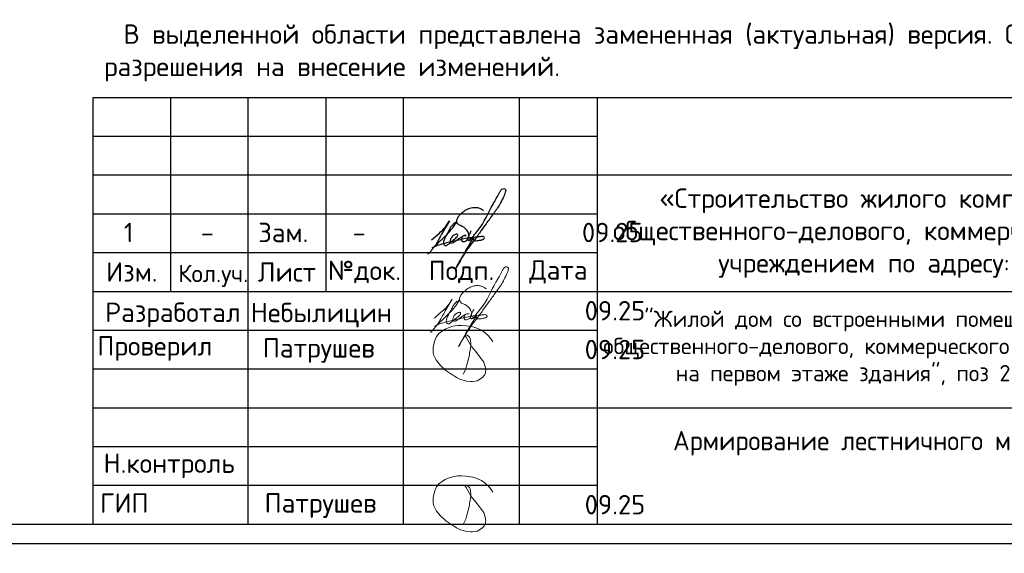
# Model space of a CAD drawing. Header units: millimetres. Extents: x 40580 to 2152466, y -328404 to 177125.
# Tile 244 of 252: x 725540 to 738236, y 134947 to 141827. Entities that reach past the tile are written whole.
import ezdxf

# ---------------------------------------------------------------- set-up
doc = ezdxf.new("R2010")
doc.units = ezdxf.units.MM
doc.linetypes.add('CENTER', pattern=[2, 1.25, -0.25, 0.25, -0.25])
doc.layers.add('11', color=7, linetype='Continuous')
for name, color, linetype, lineweight in [('ОСИ', 7, 'CENTER', 15), ('Рамка', 7, 'Continuous', 0), ('Столовая Двери и окна', 7, 'Continuous', 15), ('ТЕКСТ', 7, 'Continuous', 15)]:
    doc.layers.add(name, color=color, linetype=linetype, lineweight=lineweight)
doc.styles.add('GOST-2.304_Type-B', font='GOST_Common.ttf')
doc.styles.get("Standard").update_dxf_attribs({"font": 'isocpeur.ttf'})
doc.styles.add('ГОСТ', font='isocpeur.ttf')
doc.dimstyles.new('Осевые', dxfattribs={"dimscale": 0.7, "dimtxt": 450, "dimasz": 400, "dimexe": 100, "dimexo": 100, "dimgap": 100, "dimtad": 1, "dimdec": 0, "dimzin": 0, "dimdsep": 46, "dimtxsty": 'Standard', "dimblk": 'OBLIQUE', "dimcen": 9, "dimdle": 100, "dimazin": 0, "dimtm": 1e-09, "dimtfac": 1, "dimtdec": 0, "dimtofl": 0, "dimtmove": 0, "dimatfit": 3, "dimfxl": 1, "dimtolj": 1, "dimtzin": 0, "dimarcsym": 0})

# ---------------------------------------------------------------- blocks, each defined once
blk = doc.blocks.new('смисмисц')
for points in [[(251806, -478168), (251825, -478126), (251837, -478098), (251847, -478062), (251852, -478046), (251860, -478015), (251873, -477968), (251879, -477946), (251884, -477928), (251887, -477892), (251894, -477855), (251899, -477827), (251903, -477804), (251904, -477797), (251903, -477770), (251901, -477736), (251894, -477707), (251886, -477690), (251874, -477676), (251856, -477666), (251843, -477659), (251835, -477660), (251832, -477665), (251832, -477673), (251841, -477689), (251907, -477807), (251966, -477876), (252015, -477941), (252026, -477956), (252038, -477971), (252057, -477996), (252070, -478013), (252074, -478026), (252081, -478046), (252089, -478070), (252092, -478088), (252093, -478100), (252095, -478116), (252094, -478132), (252091, -478154), (252082, -478173), (252059, -478204), (252028, -478226), (251986, -478251), (251964, -478258), (251924, -478261), (251897, -478262), (251849, -478258), (251804, -478244), (251769, -478236), (251752, -478228), (251734, -478218), (251718, -478210), (251688, -478190), (251671, -478179), (251645, -478161), (251579, -478118), (251551, -478089), (251531, -478071), (251513, -478057), (251459, -477992), (251437, -477953), (251427, -477925), (251419, -477890), (251417, -477858), (251419, -477823), (251425, -477781), (251437, -477734), (251459, -477681), (251492, -477644), (251536, -477609), (251572, -477585), (251625, -477564), (251672, -477550), (251734, -477539), (251781, -477539), (251843, -477542), (251929, -477557), (251979, -477574), (252041, -477599), (252089, -477633), (252126, -477670), (252165, -477716), (252185, -477748)], [(251806, -480107), (251825, -480064), (251837, -480036), (251847, -480001), (251852, -479984), (251860, -479953), (251873, -479906), (251879, -479884), (251884, -479866), (251887, -479830), (251894, -479793), (251899, -479765), (251903, -479742), (251904, -479735), (251903, -479708), (251901, -479675), (251894, -479646), (251886, -479628), (251874, -479614), (251856, -479605), (251843, -479597), (251835, -479598), (251832, -479603), (251832, -479611), (251841, -479627), (251907, -479746), (251966, -479815), (252015, -479879), (252026, -479894), (252038, -479909), (252057, -479934), (252070, -479952), (252074, -479964), (252081, -479984), (252089, -480008), (252092, -480026), (252093, -480039), (252095, -480054), (252094, -480070), (252091, -480092), (252082, -480111), (252059, -480142), (252028, -480164), (251986, -480190), (251964, -480196), (251924, -480199), (251897, -480200), (251849, -480196), (251804, -480182), (251769, -480174), (251752, -480167), (251734, -480156), (251718, -480148), (251688, -480128), (251671, -480118), (251645, -480100), (251579, -480056), (251551, -480028), (251531, -480010), (251513, -479995), (251459, -479931), (251437, -479892), (251427, -479863), (251419, -479828), (251417, -479797), (251419, -479761), (251425, -479719), (251437, -479672), (251459, -479619), (251492, -479582), (251536, -479547), (251572, -479523), (251625, -479503), (251672, -479489), (251734, -479478), (251781, -479478), (251843, -479481), (251929, -479495), (251979, -479513), (252041, -479537), (252089, -479571), (252126, -479608), (252165, -479654), (252185, -479687)]]:
    blk.add_lwpolyline(points)
for points in [[(251944, -477327), (251936, -477340), (251924, -477366), (251915, -477385), (251910, -477402), (251902, -477426), (251902, -477444), (251912, -477453), (251923, -477449), (251929, -477437), (251930, -477422), (251923, -477417), (251913, -477416), (251902, -477426), (251902, -477444), (251905, -477449), (251964, -477407), (251992, -477368), (252030, -477323), (252226, -476982), (252253, -476936), (252308, -476835), (252326, -476805), (252337, -476791), (252364, -476784), (252385, -476794), (252388, -476808), (252383, -476831), (252373, -476864), (252353, -476903), (252312, -476985), (252229, -477107), (252135, -477236), (252067, -477329), (252030, -477386), (251950, -477488), (251820, -477682), (251752, -477801), (251968, -477426), (251976, -477414), (251970, -477435), (251973, -477444), (251983, -477452), (252005, -477455), (252037, -477452), (252066, -477447), (252085, -477442), (252100, -477436), (252108, -477430), (252114, -477419), (252104, -477405), (252093, -477400), (252071, -477401), (252047, -477404), (252021, -477406), (252002, -477408), (251869, -477428), (251783, -477447), (251627, -477484), (251529, -477511), (251436, -477546)], [(251880, -477388), (251853, -477389), (251837, -477395), (251818, -477419), (251816, -477435), (251819, -477452), (251824, -477462), (251835, -477466), (251860, -477463), (251876, -477455), (251893, -477439), (251901, -477421), (251908, -477407), (251885, -477315), (251805, -477260), (251768, -477236), (251758, -477195), (251769, -477159), (251797, -477122), (251840, -477083), (251895, -477046), (251962, -477027), (252015, -477026), (252060, -477040), (252104, -477068)], [(251664, -477200), (251562, -477372), (251527, -477436), (251482, -477512), (251438, -477570), (251408, -477606), (251383, -477631)], [(251433, -477443), (251534, -477356), (251593, -477299), (251664, -477200)], [(251466, -477536), (251549, -477453), (251628, -477378), (251698, -477299), (251737, -477243), (251751, -477213), (251748, -477216), (251738, -477222), (251709, -477244), (251678, -477281), (251655, -477325), (251636, -477361), (251594, -477445), (251586, -477484), (251589, -477501), (251599, -477514), (251612, -477517), (251622, -477516), (251637, -477508), (251657, -477494), (251678, -477475), (251708, -477449), (251731, -477433), (251756, -477411), (251768, -477394), (251770, -477378), (251763, -477370), (251749, -477370), (251731, -477378), (251708, -477391), (251689, -477412), (251678, -477432), (251673, -477451), (251673, -477470), (251678, -477480), (251701, -477483), (251726, -477469), (251746, -477455), (251766, -477441), (251785, -477428), (251806, -477414), (251825, -477400), (251857, -477388), (251881, -477388)]]:
    blk.add_spline(points, degree=3)
at = {"layer": 'Рамка', "linetype": 'Continuous', "lineweight": 30}
for points in [[(247032, -480099), (247032, -479599), (247032, -479099), (247032, -478599), (247032, -478099), (247032, -477599), (247032, -477099), (247032, -476599), (247032, -476099), (247032, -475599), (247032, -475099), (247032, -474599), (265532, -474599)], [(248032, -474599), (248032, -477099)], [(249032, -480099), (249032, -474599)], [(250032, -474599), (250032, -477099)], [(251032, -474599), (251032, -480099)], [(252532, -480099), (252532, -474599)], [(253532, -474599), (253532, -480099)], [(253532, -475599), (265532, -475599)], [(247032, -476599), (253532, -476599)], [(247032, -477099), (253532, -477099)], [(253513, -477099), (265532, -477099)], [(253532, -478599), (265532, -478599)]]:
    blk.add_lwpolyline(points, dxfattribs=at)
at = {"layer": 'Рамка', "linetype": 'Continuous', "lineweight": 25}
for points in [[(247032, -475099), (253532, -475099)], [(247032, -475599), (253532, -475599)], [(247032, -476099), (253532, -476099)], [(247032, -477599), (253532, -477599)], [(247032, -478099), (253532, -478099)], [(247032, -478599), (253532, -478599)], [(247032, -479099), (253532, -479099)], [(247032, -479599), (253532, -479599)]]:
    blk.add_lwpolyline(points, dxfattribs=at)
at = {"layer": 'ТЕКСТ', "lineweight": 25, "attachment_point": 5}
for s, insert, char_height, width in [('{\\C7;«Строительство жилого комплекса со встроенными помещениями общественного-делового, коммерческого назначения и поликлиническим учреждением по адресу: г. Чита, ул. 1-я Коллективная»}', (259532, -476349), 250, 11628.78), ('{\\W1;Изм.}', (247532, -476849), 250, 11628.78), ('{\\W1;Лист}', (249532, -476849), 250, 11628.78), ('{\\W1;№док.}', (250532, -476849), 250, 11628.78), ('{\\W1;Подп.}', (251782, -476849), 250, 11628.78), ('{\\W1;Дата}', (253032, -476849), 250, 11628.78), ('Кол.уч.', (248582, -476899), 225, 11628.78), (' Разработал', (247982, -477403), 250, 2085.76), ('Небылицин', (249975, -477406), 250, 2085.76), ('09.25', (253762, -477349), 250, 2085.76), ('{\\C7;"Жилой дом со встроенными помещениями общественного-делового, коммерческого назначения на первом этаже здания", поз 2.2-2.3}', (257054, -477832), 210, 6989.3), ('Проверил', (247828, -477836), 250, 2085.76), ('Патрушев', (249942, -477861), 250, 2085.76), ('09.25', (253762, -477849), 250, 2085.76), (' Н.контроль', (247935, -479349), 250, 2085.76), (' ГИП', (247356, -479828), 250, 2085.76), ('Патрушев', (249965, -479861), 250, 2085.76), ('09.25', (253762, -479849), 250, 2085.76)]:
    blk.add_mtext(s, dxfattribs=dict(at, insert=insert, char_height=char_height, width=width))
blk = doc.blocks.new('_OBLIQUE')
at = {"color": 0, "linetype": 'ByBlock'}
blk.add_line((-0.5, -0.5), (0.5, 0.5), dxfattribs=at)
blk = doc.blocks.new('*D6395')
at = {"layer": 'Defpoints', "color": 0, "linetype": 'ByBlock', "lineweight": 25, "ltscale": 13, "transparency": 16777216}
for p in [(725483, 148968), (726932, 146070), (712286, 138748)]:
    blk.add_point(p, dxfattribs=at)
at = {"layer": 'ОСИ', "color": 0, "linetype": 'ByBlock', "lineweight": -2, "ltscale": 13, "transparency": 16777216}
for p, q in [((710806, 141630), (725514, 148984)), ((726917, 146102), (725468, 149000)), ((712271, 138779), (710822, 141677))]:
    blk.add_line(p, q, dxfattribs=at)
at = {"layer": 'ОСИ', "color": 0, "linetype": 'ByBlock', "lineweight": -2, "ltscale": 13, "transparency": 16777216, "xscale": 140, "yscale": 140, "zscale": 140}
for p, rotation in [((725483, 148968), 26.56400820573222), ((710837, 141646), 206.5640082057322)]:
    blk.add_blockref('_OBLIQUE', p, dxfattribs=dict(at, rotation=rotation))
at = {"layer": 'ОСИ', "color": 0, "linetype": 'ByBlock', "ltscale": 13, "transparency": 16777216, "insert": (718082, 145464), "char_height": 210, "attachment_point": 5, "rotation": 26.564}
blk.add_mtext('\\A1;3275', dxfattribs=at)
blk = doc.blocks.new('*D6422')
at = {"layer": 'Defpoints', "color": 0, "linetype": 'ByBlock', "lineweight": 25, "ltscale": 13, "transparency": 16777216}
for p in [(726512, 145278), (726897, 144508), (713364, 138703)]:
    blk.add_point(p, dxfattribs=at)
at = {"layer": 'ОСИ', "color": 0, "linetype": 'ByBlock', "lineweight": -2, "ltscale": 13, "transparency": 16777216}
for p, q in [((726528, 145246), (726913, 144476)), ((713718, 137917), (726928, 144523)), ((713379, 138672), (713765, 137902))]:
    blk.add_line(p, q, dxfattribs=at)
at = {"layer": 'ОСИ', "color": 0, "linetype": 'ByBlock', "lineweight": -2, "ltscale": 13, "transparency": 16777216, "xscale": 140, "yscale": 140, "zscale": 140}
for p, rotation in [((726897, 144508), 26.56674900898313), ((713749, 137933), 206.5667490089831)]:
    blk.add_blockref('_OBLIQUE', p, dxfattribs=dict(at, rotation=rotation))
at = {"layer": 'ОСИ', "color": 0, "linetype": 'ByBlock', "ltscale": 13, "transparency": 16777216, "insert": (720245, 141377), "char_height": 210, "attachment_point": 5, "rotation": 26.5667}
blk.add_mtext('\\A1;2940', dxfattribs=at)

msp = doc.modelspace()

# ---------------------------------------------------------------- linework, layer by layer
for points in [[(731363.237, 139105.625), (731354.641, 139092.032), (731342.502, 139066.105), (731333.649, 139047.112), (731328.364, 139030.484), (731321.128, 139006.93), (731320.903, 138988.815), (731331.168, 138979.413), (731342.172, 138983.148), (731348.249, 138995.292), (731348.654, 139010.27), (731341.542, 139015.843), (731331.464, 139016.731), (731321.128, 139006.93), (731320.903, 138988.815), (731324.144, 138983.148), (731382.446, 139025.617), (731411.197, 139064.416), (731448.84, 139109.731), (731645.144, 139450.371), (731671.736, 139496.605), (731727.073, 139597.138), (731744.624, 139627.43), (731755.964, 139641.575), (731782.445, 139648.543), (731804.068, 139638.424), (731806.96, 139624.801), (731802.209, 139601.271), (731791.467, 139568.452), (731772.256, 139529.442), (731730.785, 139447.376), (731647.978, 139325.158), (731553.775, 139196.108), (731486.129, 139103.79), (731448.904, 139046.097), (731368.375, 138944.375), (731239.156, 138750.436), (731170.783, 138631.254), (731386.914, 139006.722), (731394.282, 139018.108), (731389.237, 138997.779), (731391.52, 138988.656), (731401.841, 138980.214), (731423.482, 138977.885), (731456.111, 138980.879), (731484.412, 138985.87), (731504.125, 138990.176), (731518.581, 138996.258), (731526.95, 139002.34), (731532.276, 139013.744), (731523.146, 139027.429), (731511.734, 139032.751), (731489.669, 139031.23), (731465.322, 139028.189), (731440.214, 139026.669), (731420.432, 139024.388), (731287.284, 139004.621), (731201.309, 138985.615), (731045.335, 138948.362), (730947.947, 138921.752), (730854.465, 138885.981)], [(731299.181, 139043.983), (731271.477, 139043.923), (731255.69, 139037.918), (731236.646, 139013.138), (731234.892, 138997.068), (731237.816, 138980.121), (731242.787, 138970.771), (731254.191, 138966.388), (731278.754, 138969.018), (731294.544, 138977.199), (731311.797, 138993.269), (731319.984, 139011.385), (731326.71, 139025.702), (731303.497, 139117.599), (731223.424, 139172.934), (731186.755, 139196.863), (731176.278, 139237.243), (731188.252, 139273.884), (731215.941, 139310.525), (731258.597, 139349.409), (731314.148, 139386.056), (731380.852, 139405.527), (731433.315, 139406.276), (731479.033, 139392.796), (731522.879, 139364.511)], [(731082.953, 139232.369), (730980.461, 139060.885), (730945.899, 138996.578), (730900.612, 138920.363), (730856.516, 138862.011), (730827.112, 138826.919), (730801.695, 138801.277)], [(730851.749, 138989.433), (730953.05, 139076.366), (731011.447, 139133.528), (731082.953, 139232.369)], [(730884.616, 138896.907), (730967.351, 138979.906), (731047.2, 139054.931), (731116.323, 139133.528), (731155.652, 139189.498), (731169.953, 139219.27), (731166.378, 139216.888), (731156.843, 139210.934), (731128.241, 139188.307), (731097.255, 139151.391), (731073.419, 139107.329), (731054.351, 139071.603), (731012.639, 138987.052), (731004.296, 138948.944), (731007.872, 138931.081), (731017.406, 138917.982), (731030.365, 138915.182), (731041.241, 138916.791), (731055.854, 138924.635), (731075.632, 138938.875), (731097.255, 138957.28), (731126.845, 138983.07), (731150.148, 138999.747), (731174.72, 139021.587), (731186.362, 139038.451), (731189.021, 139054.931), (731181.871, 139062.076), (731167.569, 139062.076), (731149.693, 139054.931), (731127.049, 139041.831), (731107.981, 139020.396), (731097.255, 139000.151), (731091.296, 138981.097), (731091.296, 138962.043), (731097.255, 138952.517), (731120.013, 138949.121), (731144.318, 138963.358), (731164.852, 138977.177), (731184.966, 138991.832), (731203.824, 139004.813), (731224.777, 139018.212), (731244.053, 139032.031), (731275.494, 139044.585), (731299.382, 139044.184)]]:
    msp.add_spline(points, degree=3)
at = {"layer": '11', "color": 18, "lineweight": 30, "true_color": 0x000000}
msp.add_line((705132.856, 135324.701), (744986.213, 135324.701), dxfattribs=at)
at = {"layer": '11', "color": 18, "true_color": 0x000000}
msp.add_line((703186.213, 135074.701), (745236.213, 135074.701), dxfattribs=at)

# ---------------------------------------------------------------- block references
at = {"layer": 'Столовая Двери и окна', "color": 18, "lineweight": 25, "true_color": 0x000000}
msp.add_blockref('смисмисц', (479454.234, 615423.687), dxfattribs=at)

# ---------------------------------------------------------------- texts
at = {"color": 18, "true_color": 0x000000, "attachment_point": 1, "style": 'ГОСТ'}
for s, width, heights, insert, char_height in [('\\pi9510.738;{\\H1.5152x;\\P\\pi1000;Общие указания\\P\\pi200;}1.^IРабочая документация разработана в соответствии с заданием на проектирование, требованиями действующих технических регламентов, стандартов, сводов правил и других документов, содержащих установленные требования.\\P2.^IРабочая документация выполнена в соответствии со следующими нормативными и техническими документами:\\P-^IСП 20.13330.2016 "Нагрузки и Воздействия";\\P-^IСП 63.13330.2012 "Бетонные и железобетонные конструкции. Основные положения";\\P-^IСП 22.13330.2016 "Основания зданий и сооружений";\\P-^IСП 45.13330.2012 "Земляные сооружения, основания и фундаменты".\\P3.   За относительную отметку 0,000 принята отметка чистого пола первого этажа.\\P4.^IПеречень видов работ, для которых необходимо составлять акты освидетельствования скрытых работ:\\P-^Iармирование конструкций;\\P-^Iосвидетельствование опалубки перед бетонированием;\\P-^Iвыполнение сварочных работ;\\P-^Iотбор контрольных проб бетона;\\P-^Iсоответствие законченных железобетонных конструкций проекту с отображением качества работ;\\P-^Iустройство монолитных конструкций, выполняемых в зимнее время;  \\P\\pi0;        -    устройство гидроизоляции;\\P\\pi200;-^Iуплотнение грунтов и обратную засыпку.\\PЗапрещается выполнение последующих работ при отсутствии актов освидетельствования предшествующих скрытых работ во всех случаях.\\P\\pi0;        5. Проект рассчитан на производство работ в период положительных температур. В случае выполнения работ при отрицательных температурах необходимо выполнять требования СНиП часть 3 по производству работ и ППР.\\P        6. При минимальной температуре воздуха до минус 15°С допускается:\\P\\pi200;-выдерживание бетона в конструкции методом термоса, при предварительном разогреве бетонной смеси;\\P -форсированный электроразогрев бетона в конструкции с повторным уплотнением.\\PПри минимальной температуре воздуха до минус 25°С допускается:\\P -обогрев бетона в греющей опалубке с помощью низкотемпературных электронагревателей;\\P -электродный сквозной прогрев бетона;\\P -электрообогрев с помощью греющего провода.\\P      7. В процессе бетонирования обеспечить соблюдение защитных слоев и мест положения рабочей арматуры согласно проекту. Величина защитного слоя продольной рабочей арматуры у боковых граней стен монолитных участков должны быть не менее 20мм и не менее диаметра продольной рабочей арматуры конструкции, величина защитного слоя поперечной арматуры - не менее 10 мм\\P      8. Крестовые соединения стержней продольной и поперечной арматуры, соединение стержней продольной арматуры по длине выполнить вязкой отожженой проволокой диаметром 2,0-3,0 мм', 17710.69822, [13133.416], (250111.057, 153773.154), 200), ('\\pi250;В выделенной области представлена замененная (актуальная) версия. Содержание изменения см. в листе разрешения на внесение изменений.', 17218.922, [931.637], (674381.764, 141765.641), 250), ('\\pi250;В выделенной области представлена замененная (актуальная) версия. Содержание изменения см. в листе разрешения на внесение изменений.', 17218.922, [931.637], (726628.36, 141765.641), 250)]:
    msp.add_mtext_dynamic_manual_height_columns(s, width=width, gutter_width=5800, heights=heights, dxfattribs=dict(at, insert=insert, char_height=char_height))
at = {"layer": 'ТЕКСТ', "lineweight": 25, "char_height": 250, "attachment_point": 5}
for s, insert, width in [('1', (726946.552, 139083.468), 342.19929), ('Зам.', (728938.883, 139083.468), 342.19929), ('09.25', (733180.93, 139083.468), 2085.75936), ('-', (727959.891, 139083.468), 342.19929), ('-', (729917.872, 139083.468), 342.19929)]:
    msp.add_mtext(s, dxfattribs=dict(at, insert=insert, width=width))
at = {"layer": 'ТЕКСТ', "color": 18, "ltscale": 100, "true_color": 0x000000, "char_height": 250, "attachment_point": 1, "style": 'GOST-2.304_Type-B'}
for s, insert, width in [('\\pi725.20752,t6725.20752;Армирование промежуточной \\P\\pi1975.20752,t7975.20752;площадки №1', (423159.431, 136525.816), 5911.0211), ('\\pi725.20752,t6725.20752;Армирование промежуточной \\P\\pi1950.20752,t7950.20752;площадки №2', (485135.347, 136525.816), 5911.0211), ('\\pi725.20752,t6725.20752;Армирование промежуточной \\P\\pi1950.20752,t7950.20752;площадки №3', (547111.264, 136525.816), 5911.0211), ('\\pi1287.70752,t7287.70752;Ведомость элементов', (592461.317, 136525.816), 5911.0211), ('\\pi497.58634,t6497.58634;Схема промежуточной площадки №4\\P\\pi110.08634,t6110.08634;Опалубочный чертеж лестничного марша', (618286.938, 136525.816), 6526.99087), ('\\pi725.20752,t6725.20752;Армирование промежуточной \\P\\pi1937.70752,t7937.70752;площадки №4', (681311.589, 136525.816), 5911.0211), ('\\pi407.40449,t6407.40449;Армирование лестничного марша', (733558.185, 136525.816), 5911.0211)]:
    msp.add_mtext(s, dxfattribs=dict(at, insert=insert, width=width))

# ---------------------------------------------------------------- dimensions: what is measured, and where the dimension line sits
at = {"layer": 'ОСИ', "color": 18, "linetype": 'ByBlock', "ltscale": 13, "true_color": 0x000000}
for p1, p2, distance, picture, middle in [((712286.358, 138747.714), (726932.173, 146070.288), 3240.2, '*D6395', (718081.997, 145463.677)), ((713363.699, 138703.123), (726511.999, 145277.76), -861.187, '*D6422', (720244.74, 141376.706))]:
    dim = msp.add_aligned_dim(p1=p1, p2=p2, distance=distance, dimstyle='Осевые', override={"dimtxt": 300, "dimasz": 200, "dimexe": 50, "dimexo": 50, "dimlfac": 0.2, "dimdle": 50, "dimtmove": 1}, dxfattribs=at)
    dim.commit()
    dim.dimension.update_dxf_attribs({"geometry": picture, "text_midpoint": middle})

doc.saveas('drawing.dxf')
